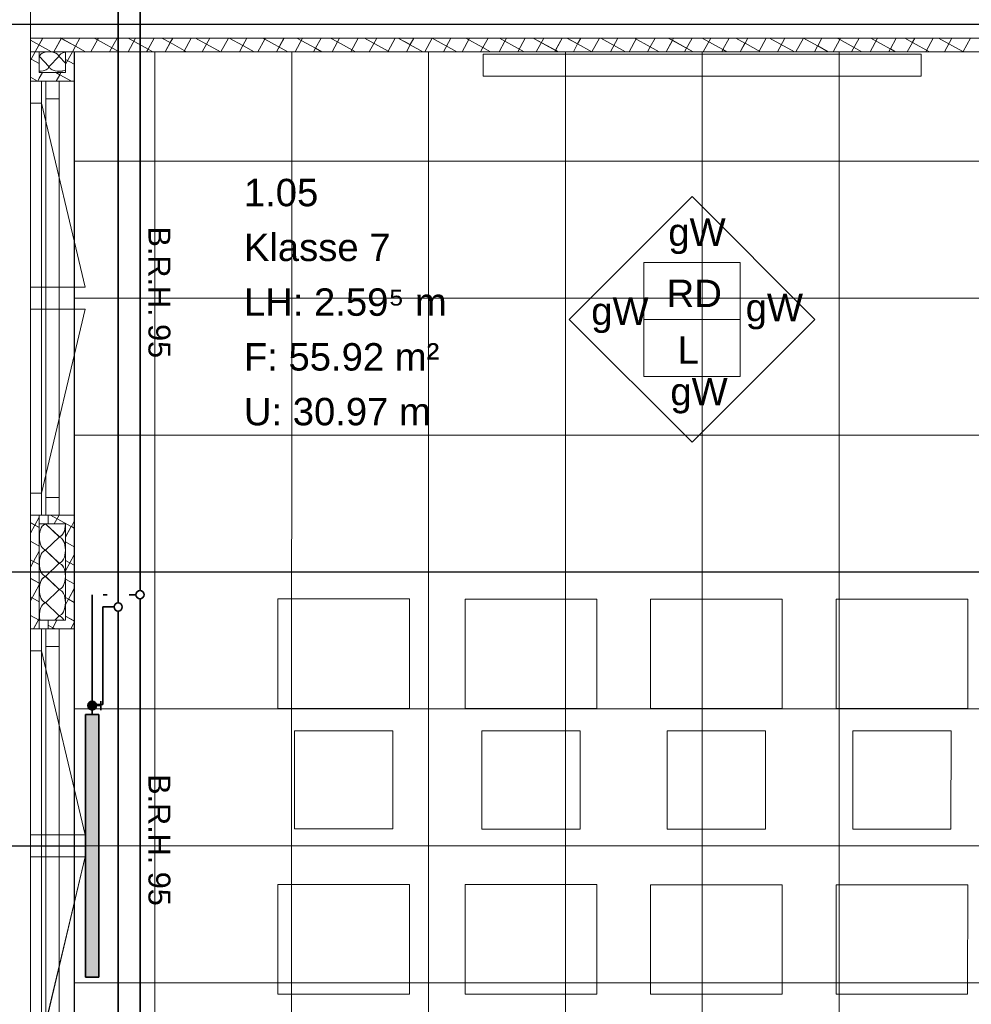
# Model space of a CAD drawing. Extents: x 229 to 926, y 37 to 878.
# Tile 15 of 162: x 381 to 468, y 276 to 366. Entities that reach past the tile are written whole.
import ezdxf
from ezdxf.lldxf.tags import DXFTag

# ---------------------------------------------------------------- set-up
doc = ezdxf.new("R2010")
doc.units = 0
doc.layers.get('0').update_dxf_attribs({"lineweight": 13})
for name, color, linetype, lineweight, true_color, plot in [('A_BI_Aussenwand', 5, 'Continuous', 18, 0x0000ff, False), ('A_BI_Fenster', 1, 'Continuous', 18, 0xff0000, False), ('A_BI_Innenwand', 7, 'Continuous', 18, 0x80ff80, False)]:
    doc.layers.add(name, color=color, linetype=linetype, lineweight=lineweight, true_color=true_color, plot=plot)
for name, color, linetype, lineweight in [('Ausstattung', 7, 'Continuous', 25), ('Axen', 7, 'Continuous', 25), ('Axen-A03ENIVKI0', 7, 'Continuous', 25), ('Beschriftung', 7, 'Continuous', 25), ('Beschriftung-A03ENIVII0', 7, 'Continuous', 25), ('Deckenspiegel', 7, 'Continuous', 25), ('Fenster', 7, 'Continuous', 25), ('Fenster-A03ENIVJI0', 7, 'Continuous', 25), ('Fullfläche', 7, 'Continuous', 25), ('Fullfläche-A03ENIVQI0', 7, 'Continuous', 25), ('H_BI_Heizkoerpertext', 7, 'Continuous', 25), ('Maßlinien', 7, 'Continuous', 25), ('Maßlinien-A03ENIVNI0', 7, 'Continuous', 25), ('Räume', 7, 'Continuous', 25), ('Räume-A03ENIVSI0', 7, 'Continuous', 25), ('Wände', 7, 'Continuous', 25), ('Wände-A03ENIVMI0', 7, 'Continuous', 25)]:
    doc.layers.add(name, color=color, linetype=linetype, lineweight=lineweight)
for name, color, linetype, lineweight, true_color in [('H_BI_Heizkoerper', 1, 'Continuous', 35, 0xff0000), ('H_BI_Heizkoerperflaeche', 7, 'Continuous', 35, 0xffcccc), ('H_BI_Ruecklauf', 5, 'fein_strichliert', 35, 0x0000ff), ('H_BI_Vorlauf', 7, 'Continuous', 35, 0xed0e24)]:
    doc.layers.add(name, color=color, linetype=linetype, lineweight=lineweight, true_color=true_color)
doc.styles.get("Standard").update_dxf_attribs({"font": 'arial.ttf'})
tags = doc.linetypes.add('ALL_S25', pattern=[0.001, 0, -0.001]).pattern_tags.tags
tags[6:7] = [DXFTag(74, 4), DXFTag(75, 0), DXFTag(340, '0'), DXFTag(46, 1.0), DXFTag(50, 0.0), DXFTag(44, 0.0), DXFTag(45, 0.0)]
tags[4:5] = [DXFTag(74, 4), DXFTag(75, 0), DXFTag(340, '0'), DXFTag(46, 1.0), DXFTag(50, 0.0), DXFTag(44, 0.0), DXFTag(45, 0.0)]
tags = doc.linetypes.add('ALL_S25-A03ENIVOI0', pattern=[0.001, 0, -0.001]).pattern_tags.tags
tags[6:7] = [DXFTag(74, 4), DXFTag(75, 0), DXFTag(340, '0'), DXFTag(46, 1.0), DXFTag(50, 0.0), DXFTag(44, 0.0), DXFTag(45, 0.0)]
tags[4:5] = [DXFTag(74, 4), DXFTag(75, 0), DXFTag(340, '0'), DXFTag(46, 1.0), DXFTag(50, 0.0), DXFTag(44, 0.0), DXFTag(45, 0.0)]
tags = doc.linetypes.add('fein_strichliert', pattern=[4, 1, -2, 1]).pattern_tags.tags
tags[8:9] = [DXFTag(74, 4), DXFTag(75, 0), DXFTag(340, '0'), DXFTag(46, 0.0), DXFTag(50, 0.0), DXFTag(44, 0.0), DXFTag(45, 0.0)]
tags[6:7] = [DXFTag(74, 4), DXFTag(75, 0), DXFTag(340, '0'), DXFTag(46, 0.0), DXFTag(50, 0.0), DXFTag(44, 0.0), DXFTag(45, 0.0)]
tags[4:5] = [DXFTag(74, 4), DXFTag(75, 0), DXFTag(340, '0'), DXFTag(46, 0.0), DXFTag(50, 0.0), DXFTag(44, 0.0), DXFTag(45, 0.0)]
tags = doc.linetypes.add('VERDECKT2_S2', pattern=[0.0027, 0.002, -0.0007]).pattern_tags.tags
tags[6:7] = [DXFTag(74, 4), DXFTag(75, 0), DXFTag(340, '0'), DXFTag(46, 1.0), DXFTag(50, 0.0), DXFTag(44, 0.0), DXFTag(45, 0.0)]
tags[4:5] = [DXFTag(74, 4), DXFTag(75, 0), DXFTag(340, '0'), DXFTag(46, 1.0), DXFTag(50, 0.0), DXFTag(44, 0.0), DXFTag(45, 0.0)]
tags = doc.linetypes.add('VERDECKT2_S2-A03ENIVRI0', pattern=[0.0027, 0.002, -0.0007]).pattern_tags.tags
tags[6:7] = [DXFTag(74, 4), DXFTag(75, 0), DXFTag(340, '0'), DXFTag(46, 1.0), DXFTag(50, 0.0), DXFTag(44, 0.0), DXFTag(45, 0.0)]
tags[4:5] = [DXFTag(74, 4), DXFTag(75, 0), DXFTag(340, '0'), DXFTag(46, 1.0), DXFTag(50, 0.0), DXFTag(44, 0.0), DXFTag(45, 0.0)]

# ---------------------------------------------------------------- blocks, each defined once
blk = doc.blocks.new('Referenz-A03ENIVGI0', base_point=(255.728, 66.032))
at = {"layer": 'Ausstattung', "color": 0, "lineweight": -2}
for p, q in [((462.984, 362.605), (422.984, 362.61)), ((422.984, 362.61), (422.984, 360.61)), ((462.984, 360.605), (462.984, 362.605)), ((422.984, 360.61), (462.984, 360.605)), ((404.231, 312.882), (404.23, 302.891)), ((416.254, 312.881), (404.231, 312.882)), ((416.253, 302.89), (416.254, 312.881)), ((421.335, 312.88), (421.333, 302.889)), ((433.358, 312.879), (421.335, 312.88)), ((433.356, 302.888), (433.358, 312.879)), ((438.268, 312.878), (438.267, 302.887)), ((450.292, 312.877), (438.268, 312.878)), ((450.29, 302.886), (450.292, 312.877)), ((455.202, 312.876), (455.201, 302.885)), ((467.225, 312.875), (455.202, 312.876)), ((467.224, 302.884), (467.225, 312.875)), ((404.23, 302.891), (416.253, 302.89)), ((421.333, 302.889), (433.356, 302.888)), ((438.267, 302.887), (450.29, 302.886)), ((455.201, 302.885), (467.224, 302.884)), ((405.754, 300.859), (405.753, 291.884)), ((414.729, 300.858), (405.754, 300.859)), ((414.728, 291.883), (414.729, 300.858)), ((422.857, 300.857), (422.856, 291.882)), ((431.832, 300.856), (422.857, 300.857)), ((431.831, 291.881), (431.832, 300.856)), ((439.791, 300.855), (439.79, 291.88)), ((448.766, 300.854), (439.791, 300.855)), ((448.765, 291.879), (448.766, 300.854)), ((456.725, 300.853), (456.724, 291.878)), ((465.7, 300.852), (456.725, 300.853)), ((465.699, 291.877), (465.7, 300.852)), ((405.753, 291.884), (414.728, 291.883)), ((422.856, 291.882), (431.831, 291.881)), ((439.79, 291.88), (448.765, 291.879)), ((456.724, 291.878), (465.699, 291.877)), ((404.228, 286.804), (404.227, 276.813)), ((416.251, 286.803), (404.228, 286.804)), ((416.25, 276.812), (416.251, 286.803)), ((421.331, 286.802), (421.33, 276.811)), ((433.355, 286.801), (421.331, 286.802)), ((433.353, 276.81), (433.355, 286.801)), ((438.265, 286.8), (438.264, 276.809)), ((450.288, 286.799), (438.265, 286.8)), ((450.287, 276.808), (450.288, 286.799)), ((455.199, 286.798), (455.198, 276.807)), ((467.222, 286.797), (455.199, 286.798)), ((467.221, 276.806), (467.222, 286.797)), ((404.227, 276.813), (416.25, 276.812)), ((421.33, 276.811), (433.353, 276.81)), ((438.264, 276.809), (450.287, 276.808)), ((455.198, 276.807), (467.221, 276.806))]:
    blk.add_line(p, q, dxfattribs=at)
at = {"layer": 'Axen', "color": 0, "linetype": 'ALL_S25', "lineweight": -2, "ltscale": 0.13}
for p, q in [((381.634, 66.032), (381.634, 801.546)), ((735.547, 365.343), (301.652, 365.342)), ((735.547, 315.342), (301.642, 315.342))]:
    blk.add_line(p, q, dxfattribs=at)
at = {"layer": 'Beschriftung', "color": 0, "lineweight": -2}
for p, q in [((430.842, 338.402), (442.057, 349.614)), ((442.057, 349.614), (453.268, 338.398)), ((437.655, 338.401), (437.656, 343.601)), ((437.656, 343.601), (446.456, 343.6)), ((446.456, 343.6), (446.455, 338.4)), ((442.053, 327.187), (430.842, 338.402)), ((437.654, 333.201), (437.655, 338.401)), ((446.455, 338.4), (437.655, 338.401)), ((453.268, 338.398), (442.053, 327.187)), ((446.455, 338.4), (446.455, 333.2)), ((446.455, 333.2), (437.654, 333.201))]:
    blk.add_line(p, q, dxfattribs=at)
at = {"layer": 'Fenster', "color": 0, "lineweight": -2}
for p, q in [((385.634, 360.143), (381.634, 360.143)), ((382.634, 360.143), (382.634, 320.542)), ((382.634, 358.143), (381.634, 358.143)), ((382.634, 341.342), (381.634, 341.342)), ((381.634, 339.342), (382.634, 339.342)), ((382.634, 322.542), (381.634, 322.542)), ((385.634, 320.542), (381.634, 320.542)), ((385.634, 310.142), (381.634, 310.142)), ((382.634, 310.142), (382.634, 270.542)), ((382.634, 308.142), (381.634, 308.142)), ((382.634, 291.342), (381.634, 291.342)), ((381.634, 289.342), (382.634, 289.342))]:
    blk.add_line(p, q, dxfattribs=at)
at = {"layer": 'Fenster', "color": 0, "linetype": 'VERDECKT2_S2', "lineweight": -2, "ltscale": 0.13}
for p, q in [((382.634, 358.143), (386.634, 341.342)), ((386.634, 341.342), (382.634, 341.342)), ((386.634, 339.342), (382.634, 339.342)), ((382.634, 322.542), (386.634, 339.342)), ((382.634, 308.142), (386.634, 291.342)), ((386.634, 291.342), (382.634, 291.342)), ((386.634, 289.342), (382.634, 289.342)), ((382.634, 272.542), (386.634, 289.342))]:
    blk.add_line(p, q, dxfattribs=at)
at = {"layer": 'Fullfläche', "color": 0, "lineweight": -2}
for p, q in [((382.758, 364.092), (382.072, 362.843)), ((384.453, 364.092), (383.767, 362.843)), ((384.369, 364.092), (385.733, 363.342)), ((386.148, 364.092), (385.737, 363.343)), ((387.452, 364.092), (387.749, 363.928)), ((387.842, 364.092), (387.753, 363.929)), ((389.535, 364.092), (388.85, 362.843)), ((390.538, 364.091), (392.368, 363.084)), ((391.23, 364.091), (390.544, 362.843)), ((392.924, 364.091), (392.373, 363.085)), ((393.621, 364.091), (394.385, 363.671)), ((394.619, 364.091), (394.389, 363.672)), ((396.312, 364.091), (395.627, 362.843)), ((396.706, 364.091), (398.975, 362.843)), ((398.007, 364.091), (397.322, 362.843)), ((399.701, 364.09), (399.016, 362.843)), ((399.789, 364.09), (401.021, 363.413)), ((401.396, 364.09), (401.025, 363.414)), ((402.872, 364.09), (403.037, 363.999)), ((403.091, 364.09), (403.041, 364)), ((404.784, 364.09), (404.099, 362.843)), ((406.478, 364.09), (405.794, 362.843)), ((405.958, 364.09), (407.657, 363.155)), ((408.173, 364.089), (407.661, 363.156)), ((409.041, 364.089), (409.673, 363.741)), ((409.867, 364.089), (409.677, 363.742)), ((411.56, 364.089), (410.876, 362.843)), ((412.127, 364.089), (414.293, 362.897)), ((413.255, 364.089), (412.571, 362.843)), ((414.95, 364.089), (414.296, 362.898)), ((415.21, 364.088), (416.309, 363.484)), ((416.644, 364.088), (416.313, 363.485)), ((418.326, 364.068), (417.654, 362.843)), ((418.292, 364.088), (418.326, 364.07)), ((418.339, 364.088), (418.33, 364.071)), ((418.33, 364.069), (420.559, 362.843)), ((420.032, 364.088), (419.348, 362.843)), ((421.727, 364.088), (421.043, 362.843)), ((421.378, 364.088), (422.945, 363.226)), ((423.421, 364.088), (422.949, 363.227)), ((424.461, 364.087), (424.961, 363.812)), ((425.116, 364.087), (424.965, 363.813)), ((426.809, 364.087), (426.126, 362.843)), ((427.547, 364.087), (429.581, 362.968)), ((428.503, 364.087), (427.82, 362.843)), ((430.198, 364.087), (429.585, 362.969)), ((430.63, 364.087), (431.597, 363.554)), ((431.893, 364.086), (431.601, 363.556)), ((433.586, 364.086), (432.903, 362.843)), ((433.716, 364.086), (435.976, 362.843)), ((435.28, 364.086), (434.598, 362.843)), ((436.975, 364.086), (436.292, 362.843)), ((436.798, 364.086), (438.233, 363.297)), ((438.67, 364.086), (438.237, 363.298)), ((439.881, 364.086), (440.25, 363.883)), ((440.364, 364.085), (440.254, 363.884)), ((442.057, 364.085), (441.375, 362.843)), ((442.967, 364.085), (444.869, 363.039)), ((443.752, 364.085), (443.07, 362.843)), ((445.446, 364.085), (444.873, 363.04)), ((446.05, 364.085), (446.885, 363.625)), ((447.141, 364.085), (446.889, 363.626)), ((448.834, 364.084), (448.152, 362.843)), ((449.136, 364.084), (451.393, 362.843)), ((450.529, 364.084), (449.847, 362.843)), ((452.223, 364.084), (451.542, 362.843)), ((452.219, 364.084), (453.521, 363.367)), ((453.918, 364.084), (453.525, 363.369)), ((455.301, 364.084), (455.538, 363.954)), ((455.613, 364.084), (455.542, 363.955)), ((457.306, 364.083), (456.624, 362.843)), ((459, 364.083), (458.319, 362.843)), ((458.387, 364.083), (460.157, 363.11)), ((460.695, 364.083), (460.161, 363.111)), ((461.47, 364.083), (462.174, 363.696)), ((462.389, 364.083), (462.178, 363.697)), ((464.082, 364.083), (463.402, 362.843)), ((464.556, 364.083), (466.793, 362.852)), ((465.777, 364.082), (465.097, 362.843)), ((467.472, 364.082), (466.797, 362.853)), ((381.634, 363.902), (383.559, 362.843)), ((385.733, 363.34), (385.46, 362.843)), ((385.737, 363.341), (386.644, 362.843)), ((387.75, 363.926), (387.155, 362.843)), ((387.754, 363.927), (389.726, 362.843)), ((394.386, 363.669), (393.932, 362.843)), ((394.39, 363.67), (395.893, 362.843)), ((401.021, 363.411), (400.71, 362.843)), ((401.025, 363.412), (402.061, 362.843)), ((403.038, 363.997), (402.404, 362.843)), ((403.042, 363.998), (405.143, 362.843)), ((407.661, 363.154), (408.228, 362.843)), ((409.674, 363.739), (409.182, 362.843)), ((409.678, 363.74), (411.31, 362.843)), ((416.31, 363.482), (415.959, 362.843)), ((416.314, 363.483), (417.477, 362.843)), ((422.945, 363.224), (422.736, 362.843)), ((422.95, 363.225), (423.645, 362.843)), ((424.962, 363.81), (424.431, 362.843)), ((424.966, 363.811), (426.727, 362.843)), ((431.598, 363.552), (431.208, 362.843)), ((431.602, 363.554), (432.894, 362.843)), ((438.234, 363.295), (437.986, 362.843)), ((438.238, 363.296), (439.062, 362.843)), ((440.25, 363.881), (439.68, 362.843)), ((440.254, 363.882), (442.144, 362.843)), ((446.886, 363.623), (446.458, 362.843)), ((446.89, 363.624), (448.311, 362.843)), ((453.522, 363.365), (453.235, 362.843)), ((453.526, 363.367), (454.478, 362.843)), ((455.538, 363.952), (454.93, 362.843)), ((455.542, 363.953), (457.56, 362.843)), ((462.174, 363.694), (461.707, 362.843)), ((462.178, 363.695), (463.728, 362.843)), ((382.072, 362.842), (381.704, 362.171)), ((382.451, 362.392), (383.315, 361.492)), ((383.351, 361.492), (384.215, 362.392)), ((384.251, 362.392), (384.833, 361.786)), ((385.46, 362.843), (384.833, 361.699)), ((392.369, 363.082), (392.237, 362.843)), ((392.373, 363.083), (392.811, 362.843)), ((407.657, 363.153), (407.487, 362.843)), ((414.293, 362.895), (414.264, 362.843)), ((414.297, 362.897), (414.395, 362.843)), ((429.581, 362.966), (429.513, 362.843)), ((429.585, 362.967), (429.812, 362.843)), ((444.87, 363.037), (444.763, 362.843)), ((444.874, 363.038), (445.229, 362.843)), ((460.158, 363.108), (460.012, 362.843)), ((460.162, 363.109), (460.646, 362.843)), ((466.794, 362.85), (466.789, 362.843)), ((466.798, 362.851), (466.813, 362.843)), ((381.633, 362.206), (381.7, 362.17)), ((381.7, 362.167), (381.633, 362.045)), ((381.704, 362.169), (382.433, 361.768)), ((384.833, 362.143), (385.633, 361.703)), ((381.634, 360.512), (382.286, 360.153)), ((382.723, 360.942), (382.432, 360.414)), ((383.933, 360.942), (384.302, 360.739)), ((384.303, 360.737), (383.976, 360.142)), ((384.417, 360.942), (384.306, 360.74)), ((384.307, 360.738), (385.391, 360.142)), ((382.286, 360.151), (382.282, 360.142)), ((382.432, 360.414), (382.29, 360.154)), ((382.29, 360.152), (382.308, 360.142)), ((382.435, 320.336), (381.634, 318.877)), ((383.454, 320.542), (385.359, 319.494)), ((384.242, 320.542), (383.803, 319.742)), ((381.634, 319.848), (382.435, 319.407)), ((383.035, 319.718), (384.235, 318.566)), ((385.359, 319.492), (384.835, 318.536)), ((385.635, 319.991), (385.363, 319.495)), ((385.363, 319.493), (385.635, 319.344)), ((384.235, 318.518), (383.035, 317.366)), ((381.634, 318.154), (382.435, 317.713)), ((383.035, 317.318), (384.234, 316.166)), ((384.835, 318.088), (385.635, 317.648)), ((381.634, 316.458), (381.912, 316.305)), ((382.435, 317.251), (381.916, 316.306)), ((385.635, 316.909), (384.834, 315.451)), ((381.912, 316.303), (381.634, 315.795)), ((381.916, 316.304), (382.434, 316.019)), ((384.234, 316.118), (383.034, 314.966)), ((384.835, 316.394), (385.634, 315.954)), ((381.634, 314.764), (382.434, 314.323)), ((383.034, 314.918), (384.234, 313.766)), ((384.834, 314.7), (385.634, 314.26)), ((382.434, 314.169), (381.634, 312.71)), ((384.234, 313.718), (383.034, 312.566)), ((385.634, 313.823), (385.105, 312.859)), ((381.634, 313.07), (382.434, 312.63)), ((384.834, 313.005), (385.101, 312.858)), ((385.101, 312.856), (384.834, 312.369)), ((385.106, 312.857), (385.634, 312.567)), ((383.034, 312.518), (384.234, 311.366)), ((381.634, 311.376), (382.434, 310.936)), ((382.434, 311.083), (381.917, 310.142)), ((384.234, 311.318), (383.842, 310.942)), ((384.834, 311.311), (385.634, 310.871)), ((383.234, 310.496), (383.671, 310.255)), ((383.671, 310.253), (383.61, 310.142)), ((384.051, 310.942), (383.675, 310.256)), ((383.675, 310.254), (383.88, 310.142)), ((385.634, 310.741), (385.305, 310.142))]:
    blk.add_line(p, q, dxfattribs=at)
for centre, major_axis, start_param, end_param in [((383.333, 362.392), (0.882, 0), 0, 3.141593), ((385.133, 362.393), (0.882, 0), 1.917873, 3.141593), ((382.433, 361.492), (0.882, 0), 4.712476, 6.283185), ((384.233, 361.492), (0.882, 0), 3.141593, 4.712389), ((384.233, 361.492), (0.882, 0), 4.712389, 5.460617), ((383.035, 318.542), (0, -1.176), 3.141593, 6.283185), ((384.235, 319.742), (0, -1.176), 0, 1.570746), ((384.235, 317.342), (0, -1.176), 1.570796, 3.141593), ((383.034, 316.142), (0, -1.176), 3.141593, 6.283185), ((384.235, 317.342), (0, -1.176), 0, 1.570796), ((384.234, 314.942), (0, -1.176), 1.570796, 3.141593), ((383.034, 313.742), (0, -1.176), 3.141593, 6.283185), ((384.234, 314.942), (0, -1.176), 0, 1.570796), ((384.234, 312.542), (0, -1.176), 1.570796, 3.141593), ((383.034, 311.342), (0, -1.176), 3.141593, 5.059522), ((384.234, 312.542), (0, -1.176), 0, 1.570796), ((384.234, 310.142), (0, -1.176), 2.318908, 3.141593)]:
    blk.add_ellipse(centre, major_axis=major_axis, ratio=0.5, start_param=start_param, end_param=end_param, dxfattribs=at)
at = {"layer": 'Wände', "color": 0, "lineweight": -2}
for p, q in [((381.634, 615.345), (381.634, 365.342)), ((381.634, 365.342), (502.835, 365.343)), ((381.634, 215.341), (381.634, 365.342)), ((381.634, 364.093), (501.586, 364.078)), ((382.433, 362.843), (500.335, 362.843)), ((382.433, 362.843), (382.433, 360.942)), ((384.833, 360.942), (384.833, 362.843)), ((385.634, 167.841), (385.634, 362.843)), ((382.433, 360.942), (384.833, 360.942)), ((382.435, 320.542), (382.434, 310.142)), ((383.235, 319.742), (383.235, 320.542)), ((384.835, 319.742), (382.435, 319.742)), ((384.834, 310.942), (384.835, 319.742)), ((382.434, 310.942), (384.834, 310.942)), ((383.234, 310.942), (383.234, 310.142))]:
    blk.add_line(p, q, dxfattribs=at)
at = {"layer": 'Beschriftung', "color": 0, "lineweight": -2, "char_height": 2.50002, "attachment_point": 1, "rotation": 359.99316}
for s, insert in [('{\\fArial;gW}', (439.883, 347.619)), ('{\\fArial;RD}', (439.731, 342.027)), ('{\\fArial;gW}', (446.948, 340.738)), ('{\\fArial;gW}', (432.842, 340.408)), ('{\\fArial;L}', (440.731, 336.859)), ('{\\fArial;gW}', (440.07, 333.061))]:
    blk.add_mtext(s, dxfattribs=dict(at, insert=insert))
at = {"layer": 'Maßlinien', "color": 0, "lineweight": -2, "char_height": 2.00002, "attachment_point": 1, "rotation": 270.00001}
for s, insert in [('{\\fArial;B.R.H.}', (394.405, 346.889)), ('{\\fArial;95}', (394.405, 337.977)), ('{\\fArial;B.R.H.}', (394.405, 296.888)), ('{\\fArial;95}', (394.405, 287.976))]:
    blk.add_mtext(s, dxfattribs=dict(at, insert=insert))
at = {"layer": 'Räume', "color": 0, "lineweight": -2, "char_height": 2.50002, "attachment_point": 1, "rotation": 0.00001}
for s, insert in [('{\\fArial;1.05}', (401.119, 351.235)), ('{\\fArial;Klasse 7}', (401.119, 346.235)), ('{\\fArial;LH: 2.59⁵ m}', (401.119, 341.235)), ('{\\fArial;F: 55.92 m²}', (401.119, 336.235)), ('{\\fArial;U: 30.97 m}', (401.119, 331.235))]:
    blk.add_mtext(s, dxfattribs=dict(at, insert=insert))
blk = doc.blocks.new('Referenz-A03ENIVUI0', base_point=(281.599, 66.032))
at = {"layer": 'Axen-A03ENIVKI0', "color": 0, "linetype": 'ALL_S25-A03ENIVOI0', "lineweight": -2, "ltscale": 0.13}
for p, q in [((381.634, 66.032), (381.634, 801.545)), ((735.547, 365.347), (301.653, 365.347)), ((735.547, 315.347), (301.642, 315.347))]:
    blk.add_line(p, q, dxfattribs=at)
at = {"layer": 'Beschriftung-A03ENIVII0', "color": 0, "lineweight": -2}
for p, q in [((430.841, 338.407), (442.056, 349.618)), ((442.056, 349.618), (453.268, 338.403)), ((437.654, 338.406), (437.655, 343.605)), ((437.655, 343.605), (446.455, 343.604)), ((446.455, 343.604), (446.454, 338.404)), ((442.053, 327.192), (430.841, 338.407)), ((446.454, 338.404), (437.654, 338.406)), ((437.654, 333.205), (437.654, 338.406)), ((453.268, 338.403), (442.053, 327.192)), ((446.454, 338.404), (446.454, 333.204)), ((446.454, 333.204), (437.654, 333.205))]:
    blk.add_line(p, q, dxfattribs=at)
at = {"layer": 'Deckenspiegel', "color": 0, "lineweight": -2}
for p, q in [((385.633, 167.847), (385.634, 362.847)), ((385.634, 362.847), (500.333, 362.847)), ((392.984, 362.847), (392.983, 167.847)), ((405.484, 362.847), (405.483, 167.847)), ((417.984, 362.847), (417.983, 167.847)), ((430.484, 362.847), (430.483, 167.847)), ((442.984, 362.847), (442.983, 167.847)), ((455.483, 362.847), (455.483, 167.847)), ((385.633, 352.846), (500.333, 352.846)), ((385.633, 340.346), (500.333, 340.346)), ((385.633, 327.847), (500.333, 327.847)), ((385.633, 315.347), (500.333, 315.347)), ((385.633, 302.847), (500.333, 302.847)), ((385.633, 290.347), (500.333, 290.347)), ((385.633, 277.847), (500.333, 277.847))]:
    blk.add_line(p, q, dxfattribs=at)
at = {"layer": 'Fenster-A03ENIVJI0', "color": 0, "lineweight": -2}
for p, q in [((385.634, 360.147), (381.634, 360.147)), ((382.634, 360.147), (382.634, 320.547)), ((382.634, 358.147), (381.634, 358.147)), ((382.634, 341.347), (381.634, 341.347)), ((381.634, 339.347), (382.634, 339.347)), ((382.634, 322.547), (381.634, 322.547)), ((385.634, 320.547), (381.634, 320.547)), ((385.634, 310.147), (381.634, 310.147)), ((382.634, 310.147), (382.634, 270.547)), ((382.634, 308.147), (381.634, 308.147)), ((382.634, 291.347), (381.634, 291.347)), ((381.634, 289.347), (382.634, 289.347))]:
    blk.add_line(p, q, dxfattribs=at)
at = {"layer": 'Fenster-A03ENIVJI0', "color": 0, "linetype": 'VERDECKT2_S2-A03ENIVRI0', "lineweight": -2, "ltscale": 0.13}
for p, q in [((382.634, 358.147), (386.634, 341.347)), ((386.634, 341.347), (382.634, 341.347)), ((386.634, 339.347), (382.634, 339.347)), ((382.634, 322.547), (386.634, 339.347)), ((382.634, 308.147), (386.634, 291.347)), ((386.634, 291.347), (382.634, 291.347)), ((386.634, 289.347), (382.634, 289.347)), ((382.634, 272.547), (386.634, 289.347))]:
    blk.add_line(p, q, dxfattribs=at)
at = {"layer": 'Fullfläche-A03ENIVQI0', "color": 0, "lineweight": -2}
for p, q in [((382.758, 364.097), (382.072, 362.847)), ((384.453, 364.097), (383.767, 362.847)), ((384.369, 364.097), (385.733, 363.346)), ((386.148, 364.096), (385.737, 363.348)), ((387.452, 364.096), (387.749, 363.933)), ((387.842, 364.096), (387.753, 363.934)), ((389.535, 364.096), (388.85, 362.847)), ((390.538, 364.096), (392.368, 363.089)), ((391.23, 364.096), (390.544, 362.847)), ((392.924, 364.095), (392.372, 363.09)), ((393.62, 364.095), (394.385, 363.675)), ((394.619, 364.095), (394.389, 363.676)), ((396.312, 364.095), (395.627, 362.847)), ((396.706, 364.095), (398.975, 362.847)), ((398.006, 364.095), (397.322, 362.847)), ((399.701, 364.095), (399.016, 362.847)), ((399.789, 364.095), (401.021, 363.417)), ((401.396, 364.094), (401.025, 363.418)), ((402.872, 364.094), (403.037, 364.003)), ((403.09, 364.094), (403.041, 364.005)), ((404.783, 364.094), (404.099, 362.847)), ((406.478, 364.094), (405.793, 362.847)), ((405.958, 364.094), (407.656, 363.159)), ((408.173, 364.094), (407.66, 363.161)), ((409.041, 364.094), (409.673, 363.746)), ((409.867, 364.093), (409.677, 363.747)), ((411.56, 364.093), (410.876, 362.847)), ((412.126, 364.093), (414.292, 362.902)), ((413.255, 364.093), (412.571, 362.847)), ((414.949, 364.093), (414.296, 362.903)), ((415.209, 364.093), (416.309, 363.488)), ((416.644, 364.093), (416.313, 363.489)), ((418.326, 364.072), (417.653, 362.847)), ((418.292, 364.092), (418.325, 364.074)), ((418.339, 364.092), (418.329, 364.075)), ((418.33, 364.073), (420.559, 362.847)), ((420.031, 364.092), (419.348, 362.847)), ((421.726, 364.092), (421.043, 362.847)), ((421.378, 364.092), (422.944, 363.23)), ((423.421, 364.092), (422.948, 363.231)), ((424.461, 364.092), (424.961, 363.816)), ((425.115, 364.092), (424.965, 363.818)), ((426.808, 364.091), (426.125, 362.847)), ((427.546, 364.091), (429.58, 362.972)), ((428.503, 364.091), (427.82, 362.847)), ((430.198, 364.091), (429.584, 362.974)), ((430.629, 364.091), (431.597, 363.559)), ((431.892, 364.091), (431.601, 363.56)), ((433.585, 364.091), (432.902, 362.847)), ((433.715, 364.091), (435.976, 362.847)), ((435.28, 364.09), (434.597, 362.847)), ((436.974, 364.09), (436.292, 362.847)), ((436.798, 364.09), (438.232, 363.301)), ((438.669, 364.09), (438.236, 363.302)), ((439.881, 364.09), (440.249, 363.887)), ((440.364, 364.09), (440.253, 363.888)), ((442.056, 364.09), (441.374, 362.847)), ((442.966, 364.09), (444.868, 363.043)), ((443.751, 364.089), (443.069, 362.847)), ((445.446, 364.089), (444.872, 363.044)), ((446.049, 364.089), (446.885, 363.629)), ((447.14, 364.089), (446.889, 363.631)), ((448.833, 364.089), (448.152, 362.847)), ((449.135, 364.089), (451.392, 362.847)), ((450.528, 364.089), (449.846, 362.847)), ((452.222, 364.088), (451.541, 362.847)), ((452.218, 364.088), (453.52, 363.372)), ((453.917, 364.088), (453.524, 363.373)), ((455.301, 364.088), (455.537, 363.958)), ((455.612, 364.088), (455.541, 363.959)), ((457.305, 364.088), (456.624, 362.847)), ((458.999, 364.088), (458.318, 362.847)), ((458.386, 364.088), (460.156, 363.114)), ((460.694, 364.087), (460.16, 363.115)), ((461.469, 364.087), (462.173, 363.7)), ((462.388, 364.087), (462.177, 363.701)), ((464.081, 364.087), (463.401, 362.847)), ((464.555, 364.087), (466.792, 362.856)), ((465.776, 364.087), (465.096, 362.847)), ((467.471, 364.087), (466.796, 362.857)), ((381.634, 363.906), (383.558, 362.847)), ((385.733, 363.344), (385.46, 362.847)), ((385.737, 363.346), (386.644, 362.847)), ((387.75, 363.931), (387.155, 362.847)), ((387.754, 363.932), (389.726, 362.847)), ((394.385, 363.673), (393.932, 362.847)), ((394.389, 363.674), (395.893, 362.847)), ((401.021, 363.415), (400.709, 362.847)), ((401.025, 363.416), (402.06, 362.847)), ((403.038, 364.001), (402.404, 362.847)), ((403.042, 364.003), (405.142, 362.847)), ((407.657, 363.157), (407.486, 362.847)), ((407.661, 363.159), (408.228, 362.847)), ((409.673, 363.744), (409.181, 362.847)), ((409.678, 363.745), (411.31, 362.847)), ((416.309, 363.486), (415.959, 362.847)), ((416.313, 363.487), (417.477, 362.847)), ((422.945, 363.228), (422.736, 362.847)), ((422.949, 363.229), (423.644, 362.847)), ((424.962, 363.814), (424.43, 362.847)), ((424.966, 363.816), (426.726, 362.847)), ((431.597, 363.557), (431.208, 362.847)), ((431.601, 363.558), (432.894, 362.847)), ((438.233, 363.299), (437.985, 362.847)), ((438.237, 363.3), (439.061, 362.847)), ((440.25, 363.885), (439.68, 362.847)), ((440.253, 363.886), (442.143, 362.847)), ((446.885, 363.627), (446.457, 362.847)), ((446.889, 363.629), (448.31, 362.847)), ((453.521, 363.37), (453.234, 362.847)), ((453.525, 363.371), (454.478, 362.847)), ((455.538, 363.956), (454.929, 362.847)), ((455.542, 363.957), (457.56, 362.847)), ((462.173, 363.698), (461.706, 362.847)), ((462.177, 363.699), (463.727, 362.847)), ((382.072, 362.847), (381.704, 362.175)), ((382.451, 362.397), (383.315, 361.497)), ((383.351, 361.497), (384.215, 362.397)), ((384.251, 362.397), (384.833, 361.791)), ((385.46, 362.847), (384.833, 361.704)), ((392.369, 363.087), (392.237, 362.847)), ((392.373, 363.088), (392.811, 362.847)), ((414.293, 362.9), (414.264, 362.847)), ((414.297, 362.901), (414.395, 362.847)), ((429.581, 362.97), (429.513, 362.847)), ((429.585, 362.972), (429.811, 362.847)), ((444.869, 363.041), (444.762, 362.847)), ((444.873, 363.042), (445.228, 362.847)), ((460.157, 363.112), (460.011, 362.847)), ((460.161, 363.113), (460.645, 362.847)), ((466.793, 362.854), (466.788, 362.847)), ((466.797, 362.855), (466.812, 362.847)), ((381.633, 362.211), (381.7, 362.174)), ((381.7, 362.172), (381.633, 362.049)), ((381.704, 362.173), (382.433, 361.772)), ((384.833, 362.148), (385.633, 361.707)), ((381.634, 360.516), (382.286, 360.157)), ((382.722, 360.947), (382.432, 360.418)), ((383.933, 360.947), (384.302, 360.744)), ((384.303, 360.742), (383.976, 360.147)), ((384.417, 360.947), (384.306, 360.745)), ((384.307, 360.743), (385.391, 360.146)), ((382.286, 360.155), (382.282, 360.147)), ((382.432, 360.418), (382.29, 360.159)), ((382.29, 360.157), (382.308, 360.147)), ((382.435, 320.341), (381.634, 318.881)), ((383.454, 320.547), (385.359, 319.499)), ((384.242, 320.547), (383.803, 319.747)), ((381.634, 319.852), (382.435, 319.412)), ((383.035, 319.723), (384.235, 318.571)), ((385.359, 319.497), (384.835, 318.541)), ((385.635, 319.996), (385.363, 319.5)), ((385.363, 319.498), (385.635, 319.349)), ((384.235, 318.523), (383.035, 317.371)), ((381.634, 318.159), (382.435, 317.718)), ((383.035, 317.323), (384.234, 316.171)), ((384.835, 318.093), (385.635, 317.653)), ((381.634, 316.463), (381.912, 316.31)), ((382.435, 317.256), (381.916, 316.311)), ((385.634, 316.914), (384.834, 315.456)), ((381.912, 316.308), (381.634, 315.8)), ((381.916, 316.309), (382.434, 316.024)), ((384.234, 316.123), (383.034, 314.971)), ((384.834, 316.399), (385.634, 315.959)), ((381.634, 314.769), (382.434, 314.328)), ((383.034, 314.923), (384.234, 313.771)), ((384.834, 314.705), (385.634, 314.265)), ((382.434, 314.174), (381.634, 312.715)), ((384.234, 313.723), (383.034, 312.571)), ((385.634, 313.828), (385.105, 312.864)), ((381.634, 313.075), (382.434, 312.635)), ((384.834, 313.01), (385.101, 312.863)), ((385.101, 312.861), (384.834, 312.374)), ((385.105, 312.862), (385.634, 312.571)), ((383.034, 312.523), (384.234, 311.371)), ((381.634, 311.381), (382.434, 310.941)), ((382.434, 311.088), (381.917, 310.147)), ((384.234, 311.323), (383.842, 310.947)), ((384.834, 311.316), (385.634, 310.876)), ((383.234, 310.501), (383.671, 310.26)), ((383.671, 310.258), (383.61, 310.147)), ((384.051, 310.947), (383.675, 310.261)), ((383.675, 310.259), (383.88, 310.147)), ((385.634, 310.746), (385.305, 310.147))]:
    blk.add_line(p, q, dxfattribs=at)
for centre, major_axis, start_param, end_param in [((383.333, 362.397), (0.882, 0), 0, 3.141593), ((385.133, 362.397), (0.882, 0), 1.917873, 3.141593), ((382.433, 361.497), (0.882, 0), 4.712476, 6.283185), ((384.233, 361.497), (0.882, 0), 3.141593, 4.712389), ((384.233, 361.497), (0.882, 0), 4.712389, 5.460617), ((383.035, 318.547), (0, -1.176), 3.141593, 6.283185), ((384.235, 319.747), (0, -1.176), 0, 1.570746), ((384.235, 317.347), (0, -1.176), 1.570796, 3.141593), ((383.034, 316.147), (0, -1.176), 3.141593, 6.283185), ((384.235, 317.347), (0, -1.176), 0, 1.570796), ((384.234, 314.947), (0, -1.176), 1.570796, 3.141593), ((383.034, 313.747), (0, -1.176), 3.141593, 6.283185), ((384.234, 314.947), (0, -1.176), 0, 1.570796), ((384.234, 312.547), (0, -1.176), 1.570796, 3.141593), ((383.034, 311.347), (0, -1.176), 3.141593, 5.059522), ((384.234, 312.547), (0, -1.176), 0, 1.570796), ((384.234, 310.147), (0, -1.176), 2.318908, 3.141593)]:
    blk.add_ellipse(centre, major_axis=major_axis, ratio=0.5, start_param=start_param, end_param=end_param, dxfattribs=at)
at = {"layer": 'Wände-A03ENIVMI0', "color": 0, "lineweight": -2}
for p, q in [((381.634, 615.346), (381.634, 365.347)), ((381.634, 365.347), (502.833, 365.347)), ((381.634, 215.347), (381.634, 365.347)), ((381.634, 364.097), (501.585, 364.083)), ((382.433, 362.847), (500.333, 362.847)), ((382.433, 362.847), (382.433, 360.947)), ((384.833, 360.947), (384.833, 362.847)), ((385.634, 167.847), (385.634, 362.847)), ((382.433, 360.947), (384.833, 360.947)), ((382.435, 320.547), (382.434, 310.147)), ((383.235, 319.747), (383.235, 320.547)), ((384.835, 319.747), (382.435, 319.747)), ((384.834, 310.947), (384.835, 319.747)), ((382.434, 310.947), (384.834, 310.947)), ((383.234, 310.947), (383.234, 310.147))]:
    blk.add_line(p, q, dxfattribs=at)
at = {"layer": 'Beschriftung-A03ENIVII0', "color": 0, "lineweight": -2, "char_height": 2.49999, "attachment_point": 1, "rotation": 359.99316}
for s, insert in [('{\\fArial;gW}', (439.883, 347.624)), ('{\\fArial;RD}', (439.73, 342.032)), ('{\\fArial;gW}', (446.948, 340.742)), ('{\\fArial;gW}', (432.842, 340.413)), ('{\\fArial;L}', (440.73, 336.864)), ('{\\fArial;gW}', (440.069, 333.066))]:
    blk.add_mtext(s, dxfattribs=dict(at, insert=insert))
at = {"layer": 'Maßlinien-A03ENIVNI0', "color": 0, "lineweight": -2, "char_height": 2, "attachment_point": 1, "rotation": 270.00001}
for s, insert in [('{\\fArial;B.R.H.}', (394.405, 346.893)), ('{\\fArial;95}', (394.405, 337.981)), ('{\\fArial;B.R.H.}', (394.405, 296.893)), ('{\\fArial;95}', (394.405, 287.981))]:
    blk.add_mtext(s, dxfattribs=dict(at, insert=insert))
at = {"layer": 'Räume-A03ENIVSI0', "color": 0, "lineweight": -2, "char_height": 2.49999, "attachment_point": 1, "rotation": 0.00001}
for s, insert in [('{\\fArial;1.05}', (401.119, 351.24)), ('{\\fArial;Klasse 7}', (401.119, 346.24)), ('{\\fArial;LH: 2.59⁵ m}', (401.119, 341.24)), ('{\\fArial;F: 55.92 m²}', (401.119, 336.24)), ('{\\fArial;U: 30.97 m}', (401.119, 331.24))]:
    blk.add_mtext(s, dxfattribs=dict(at, insert=insert))
blk = doc.blocks.new('Wand-A03ENIVWI0', base_point=(381.634, 362.848))
at = {"color": 0, "linetype": 'ByBlock', "lineweight": -2, "ltscale": 0.18}
blk.add_line((381.64, 362.848), (381.64, 370.546), dxfattribs=at)
blk = doc.blocks.new('Wand-A03ENIXUI0', base_point=(381.64, 362.848))
at = {"color": 0, "linetype": 'ByBlock', "lineweight": -2, "ltscale": 0.18}
blk.add_line((381.64, 362.848), (500.335, 362.848), dxfattribs=at)
blk = doc.blocks.new('Wand-A03ENIXWI0', base_point=(381.64, 167.846))
at = {"color": 0, "linetype": 'ByBlock', "lineweight": -2, "ltscale": 0.18}
for p, q in [((381.64, 362.848), (385.64, 362.848)), ((381.64, 362.848), (381.64, 360.146)), ((385.64, 362.848), (385.64, 360.146)), ((381.64, 320.546), (381.64, 310.146)), ((385.64, 320.546), (385.64, 310.146))]:
    blk.add_line(p, q, dxfattribs=at)
blk = doc.blocks.new('Fenster-A03ENIY2I0', base_point=(381.64, 270.546))
at = {"color": 0, "linetype": 'ByBlock', "lineweight": -2, "ltscale": 0.18}
for p, q in [((381.64, 270.546), (381.64, 310.146)), ((385.64, 310.146), (381.64, 310.146)), ((383.04, 270.546), (383.04, 310.146)), ((384.24, 270.546), (384.24, 310.146)), ((385.64, 270.546), (385.64, 310.146)), ((384.24, 308.546), (383.04, 308.546)), ((384.24, 272.146), (383.04, 272.146)), ((385.64, 270.546), (381.64, 270.546))]:
    blk.add_line(p, q, dxfattribs=at)
at = {"color": 0, "linetype": 'fein_strichliert', "lineweight": -2, "ltscale": 0.18}
blk.add_line((384.24, 310.146), (383.04, 310.146), dxfattribs=at)
blk = doc.blocks.new('Fenster-A03ENIY4I0', base_point=(381.64, 320.546))
at = {"color": 0, "linetype": 'ByBlock', "lineweight": -2, "ltscale": 0.18}
for p, q in [((381.64, 320.546), (381.64, 360.146)), ((385.64, 360.146), (381.64, 360.146)), ((383.04, 320.546), (383.04, 360.146)), ((384.24, 320.546), (384.24, 360.146)), ((385.64, 320.546), (385.64, 360.146)), ((384.24, 358.546), (383.04, 358.546)), ((384.24, 322.146), (383.04, 322.146)), ((385.64, 320.546), (381.64, 320.546))]:
    blk.add_line(p, q, dxfattribs=at)
at = {"color": 0, "linetype": 'fein_strichliert', "lineweight": -2, "ltscale": 0.18}
blk.add_line((384.24, 360.146), (383.04, 360.146), dxfattribs=at)
blk = doc.blocks.new('Heizkörper-A03ENIZOI0', base_point=(386.64, 278.346))
at = {"color": 0, "linetype": 'ByBlock', "lineweight": -2, "ltscale": 0.35}
for p, q in [((386.64, 302.346), (387.88, 302.346)), ((386.64, 278.346), (386.64, 302.346)), ((387.88, 302.346), (387.88, 278.346)), ((387.88, 278.346), (386.64, 278.346))]:
    blk.add_line(p, q, dxfattribs=at)
at = {"layer": 'H_BI_Heizkoerperflaeche', "linetype": 'ByBlock', "lineweight": -2, "ltscale": 0.35}
blk.add_solid([(386.64, 302.346), (387.88, 302.346), (386.64, 278.346), (387.88, 278.346)], dxfattribs=at)
at = {"layer": 'H_BI_Ruecklauf', "linetype": 'fein_strichliert', "lineweight": -2, "ltscale": 0.35}
blk.add_line((387.26, 302.346), (387.26, 303.246), dxfattribs=at)
blk.add_circle((387.26, 303.246), 0.1, dxfattribs=at)
at = {"layer": 'H_BI_Vorlauf', "linetype": 'ByBlock', "lineweight": -2, "ltscale": 0.35}
for p, q in [((387.26, 302.346), (387.26, 303.946)), ((387.66, 303.146), (388.06, 303.146)), ((388.06, 303.546), (388.06, 302.746))]:
    blk.add_line(p, q, dxfattribs=at)
for radius in [0.4, 0.3, 0.2, 0.1]:
    blk.add_circle((387.26, 303.146), radius, dxfattribs=at)
blk = doc.blocks.new('Bauteilbeschriftung-A03ENIZQI0', base_point=(336.976, 284.346))
at = {"color": 0, "lineweight": -2}
for p, q in [((336.976, 296.346), (375.621, 296.346)), ((336.976, 284.346), (336.976, 296.346)), ((375.621, 296.346), (375.621, 284.346)), ((375.621, 284.346), (336.976, 284.346))]:
    blk.add_line(p, q, dxfattribs=at)
at = {"color": 0, "linetype": 'ByBlock', "lineweight": -2, "ltscale": 0.25}
blk.add_line((375.621, 290.346), (386.64, 290.346), dxfattribs=at)
at = {"color": 0, "linetype": 'ByBlock', "lineweight": -2, "ltscale": 0.25, "char_height": 2.5, "attachment_point": 1}
for s, insert in [('{\\W0.8;\\fArial;Flächenheizkörper}', (344.9, 295.596)), ('{\\W0.8;\\fArial;L: 1200 H: 500 T: 62}', (343.742, 291.596)), ('{\\W0.8;\\fArial;Qist =801 Watt  ms: 27.4 kg/h}', (338.02, 287.596))]:
    blk.add_mtext(s, dxfattribs=dict(at, insert=insert))
blk = doc.blocks.new('Mapress Edelstahl Rohr 14401-A03ENJ0WI0', base_point=(387.249, 303.946))
at = {"color": 0, "linetype": 'ByBlock', "lineweight": -2, "ltscale": 0.35}
for p, q in [((387.26, 313.274), (387.249, 313.274)), ((387.26, 303.946), (387.26, 313.274)), ((388.26, 313.274), (388.635, 313.274)), ((390.635, 313.274), (391.26, 313.274))]:
    blk.add_line(p, q, dxfattribs=at)
blk = doc.blocks.new('Mapress Edelstahl Rohr 14401-A03ENJ1EI0', base_point=(387.26, 303.246))
at = {"color": 0, "linetype": 'ByBlock', "lineweight": -2, "ltscale": 0.35}
for p, q in [((388.249, 303.246), (388.249, 312.15)), ((388.249, 312.15), (389.26, 312.15)), ((387.26, 303.246), (387.26, 303.246)), ((387.26, 303.246), (388.249, 303.246))]:
    blk.add_line(p, q, dxfattribs=at)
blk = doc.blocks.new('Mapress Edelstahl Rohr 14401-A03ENJ1KI0', base_point=(391.635, 213.649))
at = {"color": 0, "linetype": 'ByBlock', "lineweight": -2, "ltscale": 0.35}
blk.add_line((391.635, 312.899), (391.635, 213.649), dxfattribs=at)
blk = doc.blocks.new('T-Stück-A03ENJ1MI0', base_point=(391.26, 312.899))
at = {"color": 0, "lineweight": -2}
blk.add_circle((391.635, 313.274), 0.375, dxfattribs=at)
blk = doc.blocks.new('Mapress Edelstahl Rohr 14401-A03ENJ1OI0', base_point=(389.635, 212.525))
at = {"color": 0, "linetype": 'ByBlock', "lineweight": -2, "ltscale": 0.35}
blk.add_line((389.635, 311.775), (389.635, 212.525), dxfattribs=at)
blk = doc.blocks.new('T-Stück-A03ENJ1SI0', base_point=(389.26, 311.775))
at = {"color": 0, "linetype": 'Continuous', "lineweight": -2, "ltscale": 0.35}
blk.add_circle((389.635, 312.15), 0.375, dxfattribs=at)
blk = doc.blocks.new('Mapress Edelstahl Rohr 14401-A03ENJ1UI0', base_point=(391.635, 313.649))
at = {"color": 0, "linetype": 'ByBlock', "lineweight": -2, "ltscale": 0.35}
blk.add_line((391.635, 412.799), (391.635, 313.649), dxfattribs=at)
blk = doc.blocks.new('Mapress Edelstahl Rohr 14401-A03ENJ1YI0', base_point=(389.635, 312.525))
at = {"color": 0, "linetype": 'ByBlock', "lineweight": -2, "ltscale": 0.35}
blk.add_line((389.635, 411.675), (389.635, 312.525), dxfattribs=at)

msp = doc.modelspace()

# ---------------------------------------------------------------- block references
at = {"color": 251, "lineweight": 13, "ltscale": 0.13, "true_color": 0x606060}
for name, p in [('Referenz-A03ENIVGI0', (255.728, 66.032)), ('Referenz-A03ENIVUI0', (281.599, 66.032))]:
    msp.add_blockref(name, p, dxfattribs=at)
at = {"layer": 'A_BI_Aussenwand', "ltscale": 0.18}
for name, p in [('Wand-A03ENIVWI0', (381.634, 362.848)), ('Wand-A03ENIXWI0', (381.64, 167.846))]:
    msp.add_blockref(name, p, dxfattribs=at)
at = {"layer": 'A_BI_Fenster', "ltscale": 0.18}
for name, p in [('Fenster-A03ENIY4I0', (381.64, 320.546)), ('Fenster-A03ENIY2I0', (381.64, 270.546))]:
    msp.add_blockref(name, p, dxfattribs=at)
at = {"layer": 'A_BI_Innenwand', "ltscale": 0.18}
msp.add_blockref('Wand-A03ENIXUI0', (381.64, 362.848), dxfattribs=at)
at = {"layer": 'H_BI_Heizkoerper', "ltscale": 0.35}
msp.add_blockref('Heizkörper-A03ENIZOI0', (386.64, 278.346), dxfattribs=at)
at = {"layer": 'H_BI_Heizkoerpertext', "ltscale": 0.25}
msp.add_blockref('Bauteilbeschriftung-A03ENIZQI0', (336.976, 284.346), dxfattribs=at)
at = {"layer": 'H_BI_Ruecklauf', "ltscale": 0.35}
for name, p in [('Mapress Edelstahl Rohr 14401-A03ENJ1YI0', (389.635, 312.525)), ('Mapress Edelstahl Rohr 14401-A03ENJ1EI0', (387.26, 303.246)), ('T-Stück-A03ENJ1SI0', (389.26, 311.775)), ('Mapress Edelstahl Rohr 14401-A03ENJ1OI0', (389.635, 212.525))]:
    msp.add_blockref(name, p, dxfattribs=at)
at = {"layer": 'H_BI_Vorlauf', "ltscale": 0.35}
for name, p in [('Mapress Edelstahl Rohr 14401-A03ENJ1UI0', (391.635, 313.649)), ('Mapress Edelstahl Rohr 14401-A03ENJ0WI0', (387.249, 303.946)), ('T-Stück-A03ENJ1MI0', (391.26, 312.899)), ('Mapress Edelstahl Rohr 14401-A03ENJ1KI0', (391.635, 213.649))]:
    msp.add_blockref(name, p, dxfattribs=at)

doc.saveas('drawing.dxf')
